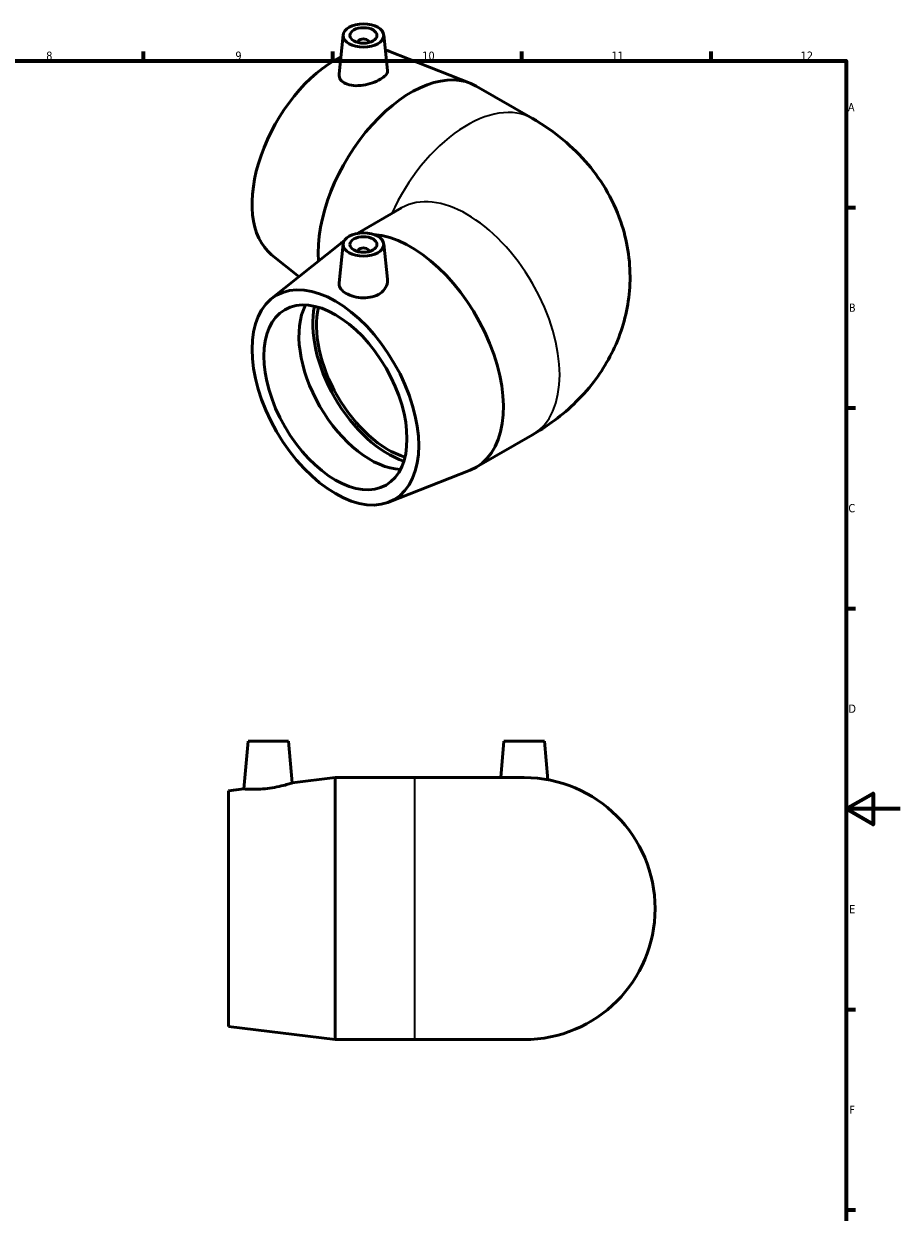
# Model space of a CAD drawing. Header units: millimetres. Extents: x 0 to 901, y -325 to 620.
# Tile 4 of 4: x 516 to 841, y 148 to 588. Entities that reach past the tile are written whole.
import ezdxf

# ---------------------------------------------------------------- set-up
doc = ezdxf.new("R2010")
doc.units = ezdxf.units.MM
for name, color, linetype, lineweight in [('Border (ANSI)', 7, 'Continuous', 70), ('Visible (ANSI)', 7, 'Continuous', 50), ('Visible Narrow (ANSI)', 7, 'Continuous', 35)]:
    doc.layers.add(name, color=color, linetype=linetype, lineweight=lineweight)
doc.styles.add('Note Text (ANSI)', font='tahoma.ttf')

# ---------------------------------------------------------------- blocks, each defined once
blk = doc.blocks.new('Borders Default Border')
at = {"layer": 'Border (ANSI)'}
for p, q in [((560.67, 574), (560.67, 577.45)), ((630.75, 574), (630.75, 577.45)), ((700.83, 574), (700.83, 577.45)), ((770.92, 574), (770.92, 577.45)), ((821, 519.75), (824.45, 519.75)), ((821, 445.5), (824.45, 445.5)), ((821, 371.25), (824.45, 371.25)), ((821, 222.75), (824.45, 222.75)), ((821, 148.5), (824.45, 148.5))]:
    blk.add_line(p, q, dxfattribs=at)
at = {"layer": 'Border (ANSI)', "flags": 128}
for points in [[(20, 20), (20, 574), (821, 574), (821, 20), (20, 20)], [(841, 297), (821, 297), (831, 302.77), (831, 291.23), (821, 297)]]:
    blk.add_lwpolyline(points, dxfattribs=at)
at = {"layer": 'Border (ANSI)', "attachment_point": 7, "style": 'Note Text (ANSI)'}
for s, insert, char_height in [('8', (524.63, 574.33), 3.05), ('9', (594.7, 574.34), 3.05), ('10', (663.96, 574.34), 3.048), ('11', (734.04, 574.4), 3.048), ('12', (804.13, 574.4), 3.048), ('A', (821.63, 555.35), 3.05), ('B', (821.99, 481.1), 3.05), ('C', (821.8, 406.8), 3.05), ('D', (821.81, 332.6), 3.05), ('E', (822.05, 258.35), 3.05), ('F', (822.14, 184.1), 3.05)]:
    blk.add_mtext(s, dxfattribs=dict(at, insert=insert, char_height=char_height))

msp = doc.modelspace()

# ---------------------------------------------------------------- linework, layer by layer
at = {"layer": 'Visible (ANSI)'}
for p, q in [((634.666, 583.693), (633.114, 569.229)), ((640.152, 580.976), (640.152, 580.779)), ((644.152, 580.976), (644.152, 580.779)), ((649.638, 583.693), (651.062, 570.43)), ((651.605, 577.557), (681.741, 565.737)), ((683.938, 564.68), (704.798, 552.637)), ((640.025, 510.174), (656.298, 519.569)), ((608.12, 485.962), (633.424, 506.151)), ((634.666, 506.289), (633.112, 491.811)), ((649.638, 506.289), (651.044, 493.192)), ((608.12, 502.238), (618.32, 494.1)), ((640.152, 503.572), (640.152, 503.375)), ((644.152, 503.572), (644.152, 503.375)), ((683.938, 423.521), (704.798, 435.564)), ((651.605, 410.644), (681.741, 422.464)), ((599.392, 322.083), (597.847, 304.427)), ((599.392, 322.083), (614.392, 322.083)), ((614.392, 322.083), (615.744, 306.625)), ((694.192, 322.083), (693.011, 308.583)), ((694.192, 322.083), (709.192, 322.083)), ((709.192, 322.083), (710.443, 307.787)), ((615.744, 306.625), (631.692, 308.583)), ((631.692, 211.583), (631.692, 308.583)), ((631.692, 308.583), (661.192, 308.583)), ((701.692, 308.583), (661.192, 308.583)), ((592.192, 303.733), (597.847, 304.427)), ((592.192, 216.433), (592.192, 303.733)), ((592.192, 216.433), (631.692, 211.583)), ((631.692, 211.583), (661.192, 211.583)), ((661.192, 211.583), (701.692, 211.583))]:
    msp.add_line(p, q, dxfattribs=at)
msp.add_arc((701.692, 260.083), 48.5, 270, 90, dxfattribs=at)
for centre, major_axis in [((642.152, 583.425), (-7.5, 0)), ((642.152, 583.425), (5, 0)), ((642.152, 506.021), (7.5, 0)), ((642.152, 506.021), (-5, 0)), ((631.758, 449.397), (-21.825, 37.802)), ((631.758, 449.397), (-18.75, 32.476))]:
    msp.add_ellipse(centre, major_axis=major_axis, ratio=0.5773503, dxfattribs=at)
for centre, major_axis, start_param, end_param in [((642.152, 580.976), (-2, 0), 2.9638821, 6.4608959), ((631.758, 538.804), (21.825, 37.802), 0.0869314, 0.1430943), ((631.758, 538.804), (-21.825, -37.802), 3.861057, 6.1962539), ((659.688, 522.678), (24.25, 42.002), 0, 2.4348245), ((659.688, 465.523), (-24.25, 42.002), 0.0202786, 0.0869314), ((659.688, 465.523), (-24.25, 42.002), 3.0546612, 5.907999), ((642.152, 503.572), (-2, 0), 2.9638821, 6.4608959), ((644.768, 456.909), (18.75, -32.476), 3.4959138, 5.9288642), ((651.274, 460.665), (-19.728, 34.169), 0.5745954, 2.5669973), ((651.274, 460.665), (-18.75, 32.476), 0.5473551, 2.5942375)]:
    msp.add_ellipse(centre, major_axis=major_axis, ratio=0.5773503, start_param=start_param, end_param=end_param, dxfattribs=at)
for points, knots in [([(635.548, 565.589), (634.788, 565.942), (634.133, 566.444), (633.278, 567.635), (633.079, 568.321), (633.099, 569.059), (633.105, 569.144), (633.114, 569.229)], [0, 0, 0, 0, 0.33277325, 0.33277325, 0.66554651, 0.66554651, 0.7079317, 0.7079317, 0.7079317, 0.7079317]), ([(651.061, 570.43), (651.067, 570.373), (651.071, 570.318), (651.072, 569.782), (650.848, 569.251), (649.924, 568.19), (649.224, 567.659), (647.599, 566.72), (646.573, 566.255), (644.336, 565.491), (643.126, 565.194), (640.845, 564.848), (639.62, 564.779), (637.373, 564.963), (636.35, 565.217), (635.548, 565.589)], [3.3311329, 3.3311329, 3.3311329, 3.3311329, 3.3712053, 3.3712053, 3.7159282, 3.7159282, 4.0606511, 4.0606511, 4.405374, 4.405374, 4.7500969, 4.7500969, 5.1015796, 5.1015796, 5.4530622, 5.4530622, 5.4530622, 5.4530622]), ([(704.798, 552.637), (711.606, 548.706), (718.313, 543.66), (729.659, 530.803), (734.447, 523.301), (739.81, 507.702), (741.055, 500.229), (740.748, 485.859), (739.401, 479.017), (734.748, 466.142), (731.336, 460.233), (722.787, 449.045), (717.459, 444.174), (709.624, 438.506), (707.222, 436.963), (704.798, 435.564)], [4.712389, 4.712389, 4.712389, 4.712389, 5.0265482, 5.0265482, 5.301852, 5.301852, 5.5101069, 5.5101069, 5.7034797, 5.7034797, 5.9132442, 5.9132442, 6.171343, 6.171343, 6.2831853, 6.2831853, 6.2831853, 6.2831853]), ([(651.043, 493.192), (651.062, 493.019), (651.071, 492.848), (651.069, 491.837), (650.834, 490.926), (649.876, 489.259), (649.153, 488.506), (648.31, 487.928)], [4.67908508, 4.67908508, 4.67908508, 4.67908508, 4.75009692, 4.75009692, 5.10157955, 5.10157955, 5.45306218, 5.45306218, 5.45306218, 5.45306218]), ([(648.31, 487.928), (647.513, 487.381), (646.508, 486.925), (644.315, 486.356), (643.128, 486.242), (640.905, 486.292), (639.719, 486.461), (637.539, 487.045), (636.544, 487.458), (634.969, 488.368), (634.28, 488.926), (633.353, 490.136), (633.114, 490.79), (633.093, 491.547), (633.098, 491.678), (633.113, 491.811)], [0, 0, 0, 0, 0.3327733, 0.3327733, 0.6655465, 0.6655465, 0.9998333, 0.9998333, 1.33412, 1.33412, 1.6684068, 1.6684068, 2.0026936, 2.0026936, 2.071218, 2.071218, 2.071218, 2.071218]), ([(606.577, 304.593), (605.476, 304.461), (604.301, 304.366), (602.147, 304.274), (601.166, 304.274), (599.619, 304.31), (598.95, 304.348), (598.064, 304.408), (597.847, 304.427), (597.847, 304.427)], [0, 0, 0, 0, 0.3327733, 0.3327733, 0.6655465, 0.6655465, 0.9998333, 0.9998333, 1.33412, 1.33412, 1.33412, 1.33412]), ([(615.744, 306.625), (615.744, 306.625), (615.513, 306.55), (614.585, 306.267), (613.888, 306.062), (612.273, 305.636), (611.241, 305.386), (608.974, 304.933), (607.739, 304.733), (606.577, 304.593)], [4.0606511, 4.0606511, 4.0606511, 4.0606511, 4.405374, 4.405374, 4.7500969, 4.7500969, 5.1015796, 5.1015796, 5.4530622, 5.4530622, 5.4530622, 5.4530622])]:
    msp.add_open_spline(points, degree=3, knots=knots, dxfattribs=at)
at = {"layer": 'Visible Narrow (ANSI)'}
msp.add_line((661.192, 212.18), (661.192, 307.986), dxfattribs=at)
for centre, major_axis, start_param, end_param in [((680.548, 510.634), (24.25, 42.002), 0, 1.7384941), ((680.548, 477.566), (-24.25, 42.002), 3.1415927, 6.2831853)]:
    msp.add_ellipse(centre, major_axis=major_axis, ratio=0.5773503, start_param=start_param, end_param=end_param, dxfattribs=at)

# ---------------------------------------------------------------- block references
msp.add_blockref('Borders Default Border', (0, 0))

doc.saveas('drawing.dxf')
